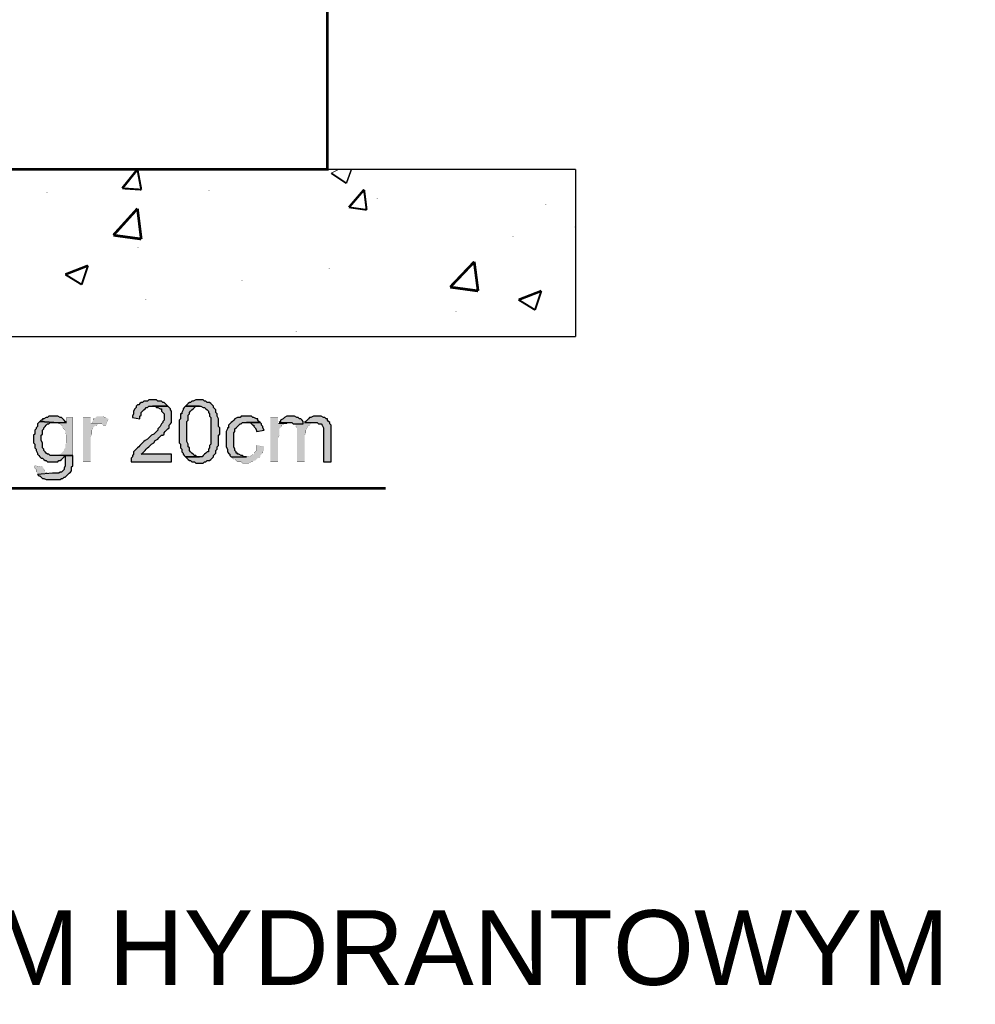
# Model space of a CAD drawing. Header units: millimetres. Extents: x 5659 to 8684, y 1431 to 2118.
# Tile 20 of 53: x 6903 to 6935, y 1940 to 1973. Entities that reach past the tile are written whole.
import ezdxf

# ---------------------------------------------------------------- set-up
doc = ezdxf.new("R2010")
doc.units = ezdxf.units.MM
doc.linetypes.add('atContinuous2', pattern=[0])
for name, color, linetype in [('at_Entity', 7, 'Continuous'), ('at_Rect', 7, 'Continuous'), ('at_Solid', 7, 'Continuous')]:
    doc.layers.add(name, color=color, linetype=linetype)
doc.styles.get("Standard").update_dxf_attribs({"font": 'arial.ttf'})

msp = doc.modelspace()

# ---------------------------------------------------------------- hatches: boundary and pattern name
at = {"layer": 'at_Solid'}
for points in [[(6907.896, 1959.862), (6907.769, 1959.862), (6907.727, 1959.819), (6907.6, 1959.819), (6907.557, 1959.777), (6907.515, 1959.777), (6907.473, 1959.735), (6907.43, 1959.692), (6907.388, 1959.692), (6907.345, 1959.65), (6907.345, 1959.607), (6907.303, 1959.565), (6907.261, 1959.48), (6907.261, 1959.396), (6907.218, 1959.311), (6907.218, 1959.269), (6907.473, 1959.226), (6907.473, 1959.311), (6907.515, 1959.353), (6907.515, 1959.438), (6907.557, 1959.48), (6907.6, 1959.523), (6907.642, 1959.565), (6907.684, 1959.607), (6907.727, 1959.607), (6907.769, 1959.65), (6908.404, 1959.65), (6908.362, 1959.692), (6908.32, 1959.735), (6908.277, 1959.777), (6908.235, 1959.777), (6908.193, 1959.819), (6908.066, 1959.819), (6908.023, 1959.862), (6907.981, 1959.862)], [(6909.463, 1959.862), (6909.336, 1959.862), (6909.252, 1959.819), (6909.209, 1959.819), (6909.167, 1959.777), (6909.125, 1959.777), (6909.082, 1959.735), (6909.04, 1959.692), (6908.997, 1959.65), (6909.463, 1959.65), (6909.506, 1959.65), (6909.591, 1959.607), (6909.633, 1959.607), (6909.675, 1959.565), (6909.718, 1959.523), (6909.76, 1959.48), (6909.76, 1959.438), (6909.802, 1959.396), (6909.802, 1959.311), (6909.845, 1959.269), (6909.845, 1958.379), (6909.802, 1958.337), (6909.802, 1958.252), (6909.76, 1958.21), (6909.76, 1958.125), (6909.718, 1958.125), (6909.675, 1958.083), (6909.633, 1958.04), (6909.591, 1957.998), (6909.548, 1957.955), (6908.997, 1957.955), (6909.04, 1957.913), (6909.082, 1957.871), (6909.125, 1957.828), (6909.167, 1957.828), (6909.209, 1957.786), (6909.294, 1957.786), (6909.336, 1957.744), (6909.463, 1957.744), (6909.591, 1957.744), (6909.633, 1957.786), (6909.675, 1957.786), (6909.718, 1957.828), (6909.802, 1957.828), (6909.845, 1957.871), (6909.887, 1957.913), (6909.929, 1957.955), (6909.929, 1957.998), (6909.972, 1958.04), (6910.014, 1958.083), (6910.014, 1958.167), (6910.056, 1958.21), (6910.056, 1958.294), (6910.099, 1958.337), (6910.099, 1958.676), (6910.141, 1958.718), (6910.141, 1958.93), (6910.099, 1958.972), (6910.099, 1959.226), (6910.056, 1959.311), (6910.056, 1959.396), (6910.014, 1959.438), (6910.014, 1959.523), (6909.972, 1959.565), (6909.929, 1959.607), (6909.929, 1959.65), (6909.887, 1959.692), (6909.845, 1959.735), (6909.802, 1959.777), (6909.718, 1959.777), (6909.675, 1959.819), (6909.633, 1959.819), (6909.591, 1959.862), (6909.506, 1959.862)], [(6908.404, 1959.65), (6907.896, 1959.65), (6907.981, 1959.65), (6908.023, 1959.607), (6908.066, 1959.607), (6908.15, 1959.565), (6908.193, 1959.565), (6908.193, 1959.48), (6908.235, 1959.438), (6908.277, 1959.396), (6908.277, 1959.184), (6908.235, 1959.142), (6908.235, 1959.099), (6908.193, 1959.057), (6908.15, 1958.972), (6908.108, 1958.93), (6908.066, 1958.887), (6908.066, 1958.845), (6908.023, 1958.803), (6907.981, 1958.76), (6907.938, 1958.718), (6907.854, 1958.676), (6907.811, 1958.633), (6907.769, 1958.591), (6907.727, 1958.548), (6907.642, 1958.506), (6907.6, 1958.464), (6907.557, 1958.421), (6907.515, 1958.379), (6907.473, 1958.337), (6907.43, 1958.294), (6907.388, 1958.252), (6907.345, 1958.21), (6907.303, 1958.167), (6907.261, 1958.125), (6907.261, 1958.04), (6907.218, 1957.998), (6907.218, 1957.955), (6907.176, 1957.913), (6907.176, 1957.786), (6908.532, 1957.786), (6908.532, 1958.04), (6907.515, 1958.04), (6907.557, 1958.083), (6907.6, 1958.125), (6907.642, 1958.167), (6907.684, 1958.21), (6907.727, 1958.252), (6907.769, 1958.294), (6907.811, 1958.337), (6907.854, 1958.379), (6907.938, 1958.421), (6907.981, 1958.506), (6908.066, 1958.548), (6908.108, 1958.591), (6908.15, 1958.633), (6908.193, 1958.676), (6908.235, 1958.676), (6908.277, 1958.718), (6908.277, 1958.76), (6908.32, 1958.803), (6908.362, 1958.845), (6908.404, 1958.887), (6908.447, 1958.93), (6908.447, 1959.014), (6908.489, 1959.057), (6908.532, 1959.099), (6908.532, 1959.48), (6908.489, 1959.523), (6908.489, 1959.565), (6908.447, 1959.607)], [(6908.997, 1959.65), (6908.955, 1959.607), (6908.913, 1959.565), (6908.913, 1959.523), (6908.87, 1959.438), (6908.87, 1959.396), (6908.828, 1959.396), (6908.828, 1959.226), (6908.786, 1959.184), (6908.786, 1958.421), (6908.828, 1958.379), (6908.828, 1958.252), (6908.87, 1958.21), (6908.87, 1958.125), (6908.913, 1958.083), (6908.913, 1958.04), (6908.955, 1957.998), (6908.997, 1957.955), (6909.463, 1957.955), (6909.379, 1957.955), (6909.336, 1957.998), (6909.294, 1957.998), (6909.252, 1958.04), (6909.209, 1958.083), (6909.167, 1958.125), (6909.125, 1958.167), (6909.125, 1958.252), (6909.082, 1958.294), (6909.082, 1958.379), (6909.04, 1958.464), (6909.04, 1959.142), (6909.082, 1959.184), (6909.082, 1959.353), (6909.125, 1959.396), (6909.125, 1959.438), (6909.167, 1959.48), (6909.209, 1959.523), (6909.252, 1959.565), (6909.294, 1959.607), (6909.336, 1959.65), (6909.463, 1959.65)], [(6904.126, 1959.142), (6904.084, 1959.099), (6904.041, 1959.057), (6904.041, 1958.972), (6903.999, 1958.93), (6903.999, 1958.887), (6903.957, 1958.845), (6903.957, 1958.718), (6903.914, 1958.676), (6903.914, 1958.421), (6903.957, 1958.379), (6903.957, 1958.252), (6903.999, 1958.21), (6903.999, 1958.167), (6904.041, 1958.083), (6904.041, 1958.04), (6904.084, 1957.998), (6904.126, 1957.955), (6904.168, 1957.913), (6904.211, 1957.913), (6904.253, 1957.871), (6904.296, 1957.828), (6904.338, 1957.828), (6904.38, 1957.786), (6904.719, 1957.786), (6904.761, 1957.828), (6904.804, 1957.828), (6904.846, 1957.871), (6904.889, 1957.913), (6904.931, 1957.955), (6904.973, 1957.998), (6905.227, 1957.998), (6904.465, 1957.998), (6904.423, 1958.04), (6904.38, 1958.04), (6904.338, 1958.083), (6904.296, 1958.125), (6904.253, 1958.167), (6904.253, 1958.21), (6904.211, 1958.252), (6904.211, 1958.421), (6904.168, 1958.506), (6904.168, 1958.676), (6904.211, 1958.718), (6904.211, 1958.845), (6904.253, 1958.887), (6904.253, 1958.93), (6904.296, 1958.972), (6904.338, 1959.014), (6904.38, 1959.057), (6904.423, 1959.057), (6904.465, 1959.099), (6904.592, 1959.099)], [(6904.55, 1959.311), (6904.423, 1959.311), (6904.38, 1959.269), (6904.338, 1959.269), (6904.253, 1959.226), (6904.211, 1959.226), (6904.211, 1959.184), (6904.168, 1959.184), (6904.126, 1959.142), (6904.592, 1959.099), (6905.016, 1959.099), (6904.973, 1959.142), (6904.931, 1959.184), (6904.889, 1959.226), (6904.846, 1959.269), (6904.804, 1959.269), (6904.719, 1959.311), (6904.634, 1959.311)], [(6905.227, 1959.269), (6905.016, 1959.269), (6905.016, 1959.099), (6904.677, 1959.099), (6904.761, 1959.057), (6904.804, 1959.057), (6904.846, 1959.014), (6904.889, 1958.972), (6904.889, 1958.93), (6904.931, 1958.887), (6904.973, 1958.845), (6904.973, 1958.76), (6905.016, 1958.676), (6905.016, 1958.421), (6904.973, 1958.379), (6904.973, 1958.252), (6904.931, 1958.21), (6904.931, 1958.167), (6904.889, 1958.125), (6904.846, 1958.083), (6904.804, 1958.04), (6904.761, 1958.04), (6904.719, 1957.998), (6904.592, 1957.998), (6905.227, 1957.998)], [(6905.82, 1959.269), (6905.566, 1959.269), (6905.566, 1957.786), (6905.82, 1957.786), (6905.82, 1958.633), (6905.863, 1958.718), (6905.863, 1958.845), (6905.905, 1958.93), (6905.948, 1958.972), (6905.99, 1959.014), (6906.032, 1959.014), (6906.075, 1959.057), (6906.117, 1959.057), (6905.82, 1959.057)], [(6906.117, 1959.311), (6906.032, 1959.311), (6905.99, 1959.269), (6905.948, 1959.226), (6905.905, 1959.226), (6905.905, 1959.184), (6905.863, 1959.099), (6905.82, 1959.057), (6906.202, 1959.057), (6906.244, 1959.014), (6906.329, 1959.014), (6906.414, 1959.226), (6906.329, 1959.269), (6906.286, 1959.269), (6906.244, 1959.311), (6906.202, 1959.311)], [(6911.031, 1959.311), (6910.861, 1959.311), (6910.819, 1959.269), (6910.734, 1959.269), (6910.65, 1959.226), (6910.607, 1959.184), (6910.565, 1959.142), (6910.522, 1959.099), (6910.48, 1959.057), (6910.438, 1959.014), (6910.438, 1958.93), (6910.395, 1958.93), (6910.395, 1958.887), (6910.353, 1958.803), (6910.353, 1958.294), (6910.395, 1958.21), (6910.395, 1958.125), (6910.438, 1958.083), (6910.48, 1958.04), (6910.48, 1957.998), (6910.522, 1957.955), (6911.031, 1957.955), (6910.946, 1957.955), (6910.904, 1957.998), (6910.861, 1957.998), (6910.777, 1958.04), (6910.734, 1958.04), (6910.734, 1958.083), (6910.692, 1958.083), (6910.692, 1958.125), (6910.65, 1958.167), (6910.65, 1958.21), (6910.607, 1958.294), (6910.607, 1958.76), (6910.65, 1958.803), (6910.65, 1958.887), (6910.692, 1958.93), (6910.734, 1958.972), (6910.777, 1959.014), (6910.819, 1959.057), (6910.861, 1959.057), (6910.904, 1959.099), (6911.497, 1959.099), (6911.454, 1959.142), (6911.412, 1959.184), (6911.412, 1959.226), (6911.37, 1959.226), (6911.285, 1959.269), (6911.243, 1959.269), (6911.2, 1959.311), (6911.073, 1959.311)], [(6911.497, 1959.099), (6911.031, 1959.099), (6911.158, 1959.099), (6911.2, 1959.057), (6911.243, 1959.014), (6911.285, 1959.014), (6911.285, 1958.972), (6911.327, 1958.93), (6911.37, 1958.845), (6911.37, 1958.803), (6911.624, 1958.845), (6911.581, 1958.93), (6911.581, 1958.972), (6911.539, 1959.014), (6911.539, 1959.057)], [(6912.09, 1959.269), (6911.836, 1959.269), (6911.836, 1957.786), (6912.09, 1957.786), (6912.09, 1958.591), (6912.132, 1958.676), (6912.132, 1958.887), (6912.174, 1958.93), (6912.217, 1958.972), (6912.217, 1959.014), (6912.302, 1959.057), (6912.09, 1959.057)], [(6912.132, 1959.099), (6912.09, 1959.057), (6912.386, 1959.057), (6912.429, 1959.099), (6912.471, 1959.099)], [(6912.556, 1959.311), (6912.386, 1959.311), (6912.302, 1959.269), (6912.259, 1959.226), (6912.174, 1959.184), (6912.174, 1959.142), (6912.132, 1959.099), (6912.471, 1959.099), (6912.556, 1959.099), (6912.598, 1959.057), (6912.937, 1959.057), (6912.937, 1959.142), (6912.895, 1959.184), (6912.852, 1959.226), (6912.81, 1959.226), (6912.768, 1959.269), (6912.725, 1959.269), (6912.64, 1959.311), (6912.598, 1959.311)], [(6912.979, 1959.099), (6912.937, 1959.057), (6912.64, 1959.057), (6912.683, 1959.014), (6912.683, 1958.972), (6912.725, 1958.93), (6912.725, 1957.786), (6912.979, 1957.786), (6912.979, 1958.676), (6913.022, 1958.76), (6913.022, 1958.845), (6913.064, 1958.93), (6913.064, 1958.972), (6913.106, 1958.972), (6913.106, 1959.014), (6913.149, 1959.014), (6913.191, 1959.057), (6913.233, 1959.099), (6913.361, 1959.099)], [(6913.403, 1959.311), (6913.276, 1959.311), (6913.191, 1959.269), (6913.149, 1959.269), (6913.106, 1959.226), (6913.064, 1959.184), (6913.022, 1959.142), (6912.979, 1959.099), (6913.403, 1959.099), (6913.445, 1959.057), (6913.53, 1959.057), (6913.572, 1959.014), (6913.615, 1958.93), (6913.615, 1957.786), (6913.869, 1957.786), (6913.869, 1959.014), (6913.827, 1959.057), (6913.827, 1959.099), (6913.784, 1959.142), (6913.742, 1959.184), (6913.742, 1959.226), (6913.699, 1959.226), (6913.657, 1959.269), (6913.615, 1959.269), (6913.53, 1959.311), (6913.488, 1959.311)], [(6911.37, 1958.337), (6911.37, 1958.167), (6911.327, 1958.125), (6911.285, 1958.083), (6911.285, 1958.04), (6911.243, 1958.04), (6911.2, 1957.998), (6911.115, 1957.955), (6910.522, 1957.955), (6910.565, 1957.913), (6910.607, 1957.871), (6910.65, 1957.871), (6910.692, 1957.828), (6910.734, 1957.786), (6910.861, 1957.786), (6910.904, 1957.744), (6911.115, 1957.744), (6911.2, 1957.786), (6911.243, 1957.786), (6911.285, 1957.828), (6911.327, 1957.828), (6911.37, 1957.871), (6911.412, 1957.913), (6911.454, 1957.913), (6911.497, 1957.955), (6911.497, 1957.998), (6911.539, 1958.04), (6911.581, 1958.083), (6911.581, 1958.125), (6911.624, 1958.167), (6911.624, 1958.294)], [(6905.227, 1957.998), (6904.973, 1957.998), (6904.973, 1957.659), (6904.931, 1957.574), (6904.931, 1957.532), (6904.889, 1957.489), (6904.846, 1957.447), (6904.804, 1957.447), (6904.761, 1957.405), (6904.55, 1957.405), (6904.041, 1957.362), (6904.084, 1957.32), (6904.126, 1957.32), (6904.168, 1957.278), (6904.211, 1957.235), (6904.253, 1957.235), (6904.338, 1957.193), (6904.804, 1957.193), (6904.846, 1957.235), (6904.889, 1957.235), (6904.931, 1957.278), (6904.973, 1957.278), (6905.016, 1957.32), (6905.058, 1957.362), (6905.1, 1957.405), (6905.143, 1957.447), (6905.185, 1957.489), (6905.185, 1957.617), (6905.227, 1957.659), (6905.227, 1957.913)], [(6903.957, 1957.659), (6903.957, 1957.574), (6903.999, 1957.532), (6903.999, 1957.447), (6904.041, 1957.405), (6904.041, 1957.362), (6904.55, 1957.405), (6904.38, 1957.405), (6904.338, 1957.447), (6904.296, 1957.447), (6904.296, 1957.489), (6904.253, 1957.532), (6904.253, 1957.574), (6904.211, 1957.617)]]:
    msp.add_hatch(color=7, dxfattribs=at).paths.add_polyline_path(points)

# ---------------------------------------------------------------- linework, layer by layer
at = {"layer": 'at_Entity', "color": 7}
for points in [[(6854.914, 1986.421, 0.0897, 0.0897, 0), (6854.914, 1967.571, 0.0897, 0.0897, 0), (6913.742, 1967.571, 0.0897, 0.0897, 0), (6913.742, 1986.421, 0.0897, 0.0897, 0)], [(6906.879, 1966.936, 0.0814, 0.0814, 0), (6907.388, 1967.571, 0.0814, 0.0814, 0)], [(6907.515, 1966.893, 0.069, 0.069, 0), (6907.388, 1967.571, 0.069, 0.069, 0)], [(6913.869, 1967.444, 0.0611, 0.0611, 0), (6914.377, 1967.105, 0.0611, 0.0611, 0)], [(6913.869, 1967.444, 0.0284, 0.0284, 0), (6914.123, 1967.571, 0.0284, 0.0284, 0)], [(6914.377, 1967.105, 0.0496, 0.0496, 0), (6914.547, 1967.571, 0.0496, 0.0496, 0)], [(6904.126, 1967.105, 0.00424, 0.00424, 0), (6904.168, 1967.105, 0.00424, 0.00424, 0)], [(6904.338, 1966.809, 0.00424, 0.00424, 0), (6904.38, 1966.809, 0.00424, 0.00424, 0)], [(6906.879, 1966.936, 0.0637, 0.0637, 0), (6907.515, 1966.893, 0.0637, 0.0637, 0)], [(6909.76, 1966.851, 0.00424, 0.00424, 0), (6909.802, 1966.851, 0.00424, 0.00424, 0)], [(6914.462, 1966.3, 0.0781, 0.0781, 0), (6914.97, 1966.893, 0.0781, 0.0781, 0)], [(6915.055, 1966.216, 0.0683, 0.0683, 0), (6914.97, 1966.893, 0.0683, 0.0683, 0)], [(6914.462, 1966.3, 0.0599, 0.0599, 0), (6915.055, 1966.216, 0.0599, 0.0599, 0)], [(6915.394, 1966.597, 0.00424, 0.00424, 0), (6915.436, 1966.597, 0.00424, 0.00424, 0)], [(6918.147, 1966.343, 0.00424, 0.00424, 0), (6918.19, 1966.343, 0.00424, 0.00424, 0)], [(6921.028, 1966.385, 0.00424, 0.00424, 0), (6921.07, 1966.385, 0.00424, 0.00424, 0)], [(6906.583, 1965.368, 0.0897, 0.0897, 0), (6907.388, 1966.258, 0.0897, 0.0897, 0)], [(6907.515, 1965.241, 0.0897, 0.0897, 0), (6907.388, 1966.258, 0.0897, 0.0897, 0)], [(6906.329, 1965.665, 0.00424, 0.00424, 0), (6906.371, 1965.665, 0.00424, 0.00424, 0)], [(6912.81, 1965.665, 0.00424, 0.00424, 0), (6912.852, 1965.665, 0.00424, 0.00424, 0)], [(6922.002, 1965.623, 0.00947, 0.00947, 0), (6922.044, 1965.707, 0.00947, 0.00947, 0)], [(6906.583, 1965.368, 0.0897, 0.0897, 0), (6907.515, 1965.241, 0.0897, 0.0897, 0)], [(6911.963, 1965.453, 0.00424, 0.00424, 0), (6912.005, 1965.453, 0.00424, 0.00424, 0)], [(6919.926, 1965.326, 0.00424, 0.00424, 0), (6919.969, 1965.326, 0.00424, 0.00424, 0)], [(6922.002, 1965.623, 0.00424, 0.00424, 0), (6922.044, 1965.623, 0.00424, 0.00424, 0)], [(6917.597, 1965.199, 0.00424, 0.00424, 0), (6917.639, 1965.199, 0.00424, 0.00424, 0)], [(6921.536, 1965.284, 0.00424, 0.00424, 0), (6921.578, 1965.284, 0.00424, 0.00424, 0)], [(6907.388, 1964.945, 0.00424, 0.00424, 0), (6907.43, 1964.945, 0.00424, 0.00424, 0)], [(6915.69, 1956.896, 0.0897, 0.0897, 0), (6878.922, 1956.896, 0.0897, 0.0897, 0), (6878.922, 1964.437, 0.0897, 0.0897, 0)], [(6904.973, 1964.055, 0.0818, 0.0818, 0), (6905.736, 1964.352, 0.0818, 0.0818, 0)], [(6905.524, 1963.716, 0.067, 0.067, 0), (6905.736, 1964.352, 0.067, 0.067, 0)], [(6914.843, 1964.394, 0.00424, 0.00424, 0), (6914.886, 1964.394, 0.00424, 0.00424, 0)], [(6917.851, 1963.632, 0.0897, 0.0897, 0), (6918.656, 1964.479, 0.0897, 0.0897, 0)], [(6918.783, 1963.505, 0.0897, 0.0897, 0), (6918.656, 1964.479, 0.0897, 0.0897, 0)], [(6904.973, 1964.055, 0.0647, 0.0647, 0), (6905.524, 1963.716, 0.0647, 0.0647, 0)], [(6913.784, 1964.267, 0.00424, 0.00424, 0), (6913.827, 1964.267, 0.00424, 0.00424, 0)], [(6910.861, 1963.843, 0.00424, 0.00424, 0), (6910.904, 1963.843, 0.00424, 0.00424, 0)], [(6908.235, 1963.505, 0.00424, 0.00424, 0), (6908.277, 1963.505, 0.00424, 0.00424, 0)], [(6917.851, 1963.632, 0.0897, 0.0897, 0), (6918.783, 1963.505, 0.0897, 0.0897, 0)], [(6920.138, 1963.208, 0.0818, 0.0818, 0), (6920.901, 1963.505, 0.0818, 0.0818, 0)], [(6920.689, 1962.869, 0.067, 0.067, 0), (6920.901, 1963.505, 0.067, 0.067, 0)], [(6907.642, 1963.208, 0.00424, 0.00424, 0), (6907.684, 1963.208, 0.00424, 0.00424, 0)], [(6920.138, 1963.208, 0.0647, 0.0647, 0), (6920.689, 1962.869, 0.0647, 0.0647, 0)], [(6918.02, 1962.827, 0.00424, 0.00424, 0), (6918.063, 1962.827, 0.00424, 0.00424, 0)], [(6912.683, 1962.149, 0.00424, 0.00424, 0), (6912.725, 1962.149, 0.00424, 0.00424, 0)], [(6905.227, 1959.269, 0.00424, 0.00424, 0), (6905.016, 1959.269, 0.00424, 0.00424, 0), (6905.016, 1959.099, 0.00424, 0.00424, 0), (6904.677, 1959.099, 0.00424, 0.00424, 0), (6904.761, 1959.057, 0.00424, 0.00424, 0), (6904.804, 1959.057, 0.00424, 0.00424, 0), (6904.846, 1959.014, 0.00424, 0.00424, 0), (6904.889, 1958.972, 0.00424, 0.00424, 0), (6904.889, 1958.93, 0.00424, 0.00424, 0), (6904.931, 1958.887, 0.00424, 0.00424, 0), (6904.973, 1958.845, 0.00424, 0.00424, 0), (6904.973, 1958.76, 0.00424, 0.00424, 0), (6905.016, 1958.676, 0.00424, 0.00424, 0), (6905.016, 1958.421, 0.00424, 0.00424, 0), (6904.973, 1958.379, 0.00424, 0.00424, 0), (6904.973, 1958.252, 0.00424, 0.00424, 0), (6904.931, 1958.21, 0.00424, 0.00424, 0), (6904.931, 1958.167, 0.00424, 0.00424, 0), (6904.889, 1958.125, 0.00424, 0.00424, 0), (6904.846, 1958.083, 0.00424, 0.00424, 0), (6904.804, 1958.04, 0.00424, 0.00424, 0), (6904.761, 1958.04, 0.00424, 0.00424, 0), (6904.719, 1957.998, 0.00424, 0.00424, 0), (6904.592, 1957.998, 0.00424, 0.00424, 0), (6905.227, 1957.998, 0.00424, 0.00424, 0), (6905.227, 1959.269, 0.00424, 0.00424, 0)], [(6905.82, 1959.269, 0.00424, 0.00424, 0), (6905.566, 1959.269, 0.00424, 0.00424, 0), (6905.566, 1957.786, 0.00424, 0.00424, 0), (6905.82, 1957.786, 0.00424, 0.00424, 0), (6905.82, 1958.633, 0.00424, 0.00424, 0), (6905.863, 1958.718, 0.00424, 0.00424, 0), (6905.863, 1958.845, 0.00424, 0.00424, 0), (6905.905, 1958.93, 0.00424, 0.00424, 0), (6905.948, 1958.972, 0.00424, 0.00424, 0), (6905.99, 1959.014, 0.00424, 0.00424, 0), (6906.032, 1959.014, 0.00424, 0.00424, 0), (6906.075, 1959.057, 0.00424, 0.00424, 0), (6906.117, 1959.057, 0.00424, 0.00424, 0), (6905.82, 1959.057, 0.00424, 0.00424, 0), (6905.82, 1959.269, 0.00424, 0.00424, 0)], [(6906.117, 1959.311, 0.00424, 0.00424, 0), (6906.032, 1959.311, 0.00424, 0.00424, 0), (6905.99, 1959.269, 0.00424, 0.00424, 0), (6905.948, 1959.226, 0.00424, 0.00424, 0), (6905.905, 1959.226, 0.00424, 0.00424, 0), (6905.905, 1959.184, 0.00424, 0.00424, 0), (6905.863, 1959.099, 0.00424, 0.00424, 0), (6905.82, 1959.057, 0.00424, 0.00424, 0), (6906.202, 1959.057, 0.00424, 0.00424, 0), (6906.244, 1959.014, 0.00424, 0.00424, 0), (6906.329, 1959.014, 0.00424, 0.00424, 0), (6906.414, 1959.226, 0.00424, 0.00424, 0), (6906.329, 1959.269, 0.00424, 0.00424, 0), (6906.286, 1959.269, 0.00424, 0.00424, 0), (6906.244, 1959.311, 0.00424, 0.00424, 0), (6906.202, 1959.311, 0.00424, 0.00424, 0), (6906.117, 1959.311, 0.00424, 0.00424, 0)], [(6912.09, 1959.269, 0.00424, 0.00424, 0), (6911.836, 1959.269, 0.00424, 0.00424, 0), (6911.836, 1957.786, 0.00424, 0.00424, 0), (6912.09, 1957.786, 0.00424, 0.00424, 0), (6912.09, 1958.591, 0.00424, 0.00424, 0), (6912.132, 1958.676, 0.00424, 0.00424, 0), (6912.132, 1958.887, 0.00424, 0.00424, 0), (6912.174, 1958.93, 0.00424, 0.00424, 0), (6912.217, 1958.972, 0.00424, 0.00424, 0), (6912.217, 1959.014, 0.00424, 0.00424, 0), (6912.302, 1959.057, 0.00424, 0.00424, 0), (6912.09, 1959.057, 0.00424, 0.00424, 0), (6912.09, 1959.269, 0.00424, 0.00424, 0)], [(6912.132, 1959.099, 0.00424, 0.00424, 0), (6912.09, 1959.057, 0.00424, 0.00424, 0), (6912.386, 1959.057, 0.00424, 0.00424, 0), (6912.429, 1959.099, 0.00424, 0.00424, 0), (6912.471, 1959.099, 0.00424, 0.00424, 0), (6912.132, 1959.099, 0.00424, 0.00424, 0)], [(6912.979, 1959.099, 0.00424, 0.00424, 0), (6912.937, 1959.057, 0.00424, 0.00424, 0), (6912.64, 1959.057, 0.00424, 0.00424, 0), (6912.683, 1959.014, 0.00424, 0.00424, 0), (6912.683, 1958.972, 0.00424, 0.00424, 0), (6912.725, 1958.93, 0.00424, 0.00424, 0), (6912.725, 1957.786, 0.00424, 0.00424, 0), (6912.979, 1957.786, 0.00424, 0.00424, 0), (6912.979, 1958.676, 0.00424, 0.00424, 0), (6913.022, 1958.76, 0.00424, 0.00424, 0), (6913.022, 1958.845, 0.00424, 0.00424, 0), (6913.064, 1958.93, 0.00424, 0.00424, 0), (6913.064, 1958.972, 0.00424, 0.00424, 0), (6913.106, 1958.972, 0.00424, 0.00424, 0), (6913.106, 1959.014, 0.00424, 0.00424, 0), (6913.149, 1959.014, 0.00424, 0.00424, 0), (6913.191, 1959.057, 0.00424, 0.00424, 0), (6913.233, 1959.099, 0.00424, 0.00424, 0), (6913.361, 1959.099, 0.00424, 0.00424, 0), (6912.979, 1959.099, 0.00424, 0.00424, 0)], [(6911.37, 1958.337, 0.00424, 0.00424, 0), (6911.37, 1958.167, 0.00424, 0.00424, 0), (6911.327, 1958.125, 0.00424, 0.00424, 0), (6911.285, 1958.083, 0.00424, 0.00424, 0), (6911.285, 1958.04, 0.00424, 0.00424, 0), (6911.243, 1958.04, 0.00424, 0.00424, 0), (6911.2, 1957.998, 0.00424, 0.00424, 0), (6911.115, 1957.955, 0.00424, 0.00424, 0), (6910.522, 1957.955, 0.00424, 0.00424, 0), (6910.565, 1957.913, 0.00424, 0.00424, 0), (6910.607, 1957.871, 0.00424, 0.00424, 0), (6910.65, 1957.871, 0.00424, 0.00424, 0), (6910.692, 1957.828, 0.00424, 0.00424, 0), (6910.734, 1957.786, 0.00424, 0.00424, 0), (6910.861, 1957.786, 0.00424, 0.00424, 0), (6910.904, 1957.744, 0.00424, 0.00424, 0), (6911.115, 1957.744, 0.00424, 0.00424, 0), (6911.2, 1957.786, 0.00424, 0.00424, 0), (6911.243, 1957.786, 0.00424, 0.00424, 0), (6911.285, 1957.828, 0.00424, 0.00424, 0), (6911.327, 1957.828, 0.00424, 0.00424, 0), (6911.37, 1957.871, 0.00424, 0.00424, 0), (6911.412, 1957.913, 0.00424, 0.00424, 0), (6911.454, 1957.913, 0.00424, 0.00424, 0), (6911.497, 1957.955, 0.00424, 0.00424, 0), (6911.497, 1957.998, 0.00424, 0.00424, 0), (6911.539, 1958.04, 0.00424, 0.00424, 0), (6911.581, 1958.083, 0.00424, 0.00424, 0), (6911.581, 1958.125, 0.00424, 0.00424, 0), (6911.624, 1958.167, 0.00424, 0.00424, 0), (6911.624, 1958.294, 0.00424, 0.00424, 0), (6911.37, 1958.337, 0.00424, 0.00424, 0)], [(6903.957, 1957.659, 0.00424, 0.00424, 0), (6903.957, 1957.574, 0.00424, 0.00424, 0), (6903.999, 1957.532, 0.00424, 0.00424, 0), (6903.999, 1957.447, 0.00424, 0.00424, 0), (6904.041, 1957.405, 0.00424, 0.00424, 0), (6904.041, 1957.362, 0.00424, 0.00424, 0), (6904.55, 1957.405, 0.00424, 0.00424, 0), (6904.38, 1957.405, 0.00424, 0.00424, 0), (6904.338, 1957.447, 0.00424, 0.00424, 0), (6904.296, 1957.447, 0.00424, 0.00424, 0), (6904.296, 1957.489, 0.00424, 0.00424, 0), (6904.253, 1957.532, 0.00424, 0.00424, 0), (6904.253, 1957.574, 0.00424, 0.00424, 0), (6904.211, 1957.617, 0.00424, 0.00424, 0), (6903.957, 1957.659, 0.00424, 0.00424, 0)]]:
    msp.add_lwpolyline(points, format="xyseb", dxfattribs=at)
for points in [[(6907.896, 1959.862), (6907.769, 1959.862), (6907.727, 1959.819), (6907.6, 1959.819), (6907.557, 1959.777), (6907.515, 1959.777), (6907.473, 1959.735), (6907.43, 1959.692), (6907.388, 1959.692), (6907.345, 1959.65), (6907.345, 1959.607), (6907.303, 1959.565), (6907.261, 1959.48), (6907.261, 1959.396), (6907.218, 1959.311), (6907.218, 1959.269), (6907.473, 1959.226), (6907.473, 1959.311), (6907.515, 1959.353), (6907.515, 1959.438), (6907.557, 1959.48), (6907.6, 1959.523), (6907.642, 1959.565), (6907.684, 1959.607), (6907.727, 1959.607), (6907.769, 1959.65), (6908.404, 1959.65), (6908.362, 1959.692), (6908.362, 1959.692), (6908.32, 1959.735), (6908.277, 1959.777), (6908.235, 1959.777), (6908.193, 1959.819), (6908.066, 1959.819), (6908.023, 1959.862), (6907.981, 1959.862), (6907.896, 1959.862)], [(6909.463, 1959.862), (6909.336, 1959.862), (6909.252, 1959.819), (6909.209, 1959.819), (6909.167, 1959.777), (6909.125, 1959.777), (6909.082, 1959.735), (6909.082, 1959.735), (6909.04, 1959.692), (6908.997, 1959.65), (6909.463, 1959.65), (6909.506, 1959.65), (6909.591, 1959.607), (6909.633, 1959.607), (6909.675, 1959.565), (6909.718, 1959.523), (6909.76, 1959.48), (6909.76, 1959.438), (6909.802, 1959.396), (6909.802, 1959.311), (6909.845, 1959.269), (6909.845, 1958.379), (6909.802, 1958.337), (6909.802, 1958.252), (6909.76, 1958.21), (6909.76, 1958.125), (6909.718, 1958.125), (6909.675, 1958.083), (6909.633, 1958.04), (6909.591, 1957.998), (6909.548, 1957.955), (6908.997, 1957.955), (6909.04, 1957.913), (6909.082, 1957.871), (6909.125, 1957.828), (6909.167, 1957.828), (6909.209, 1957.786), (6909.294, 1957.786), (6909.336, 1957.744), (6909.463, 1957.744), (6909.591, 1957.744), (6909.633, 1957.786), (6909.675, 1957.786), (6909.718, 1957.828), (6909.802, 1957.828), (6909.845, 1957.871), (6909.845, 1957.871), (6909.887, 1957.913), (6909.929, 1957.955), (6909.929, 1957.998), (6909.972, 1958.04), (6910.014, 1958.083), (6910.014, 1958.167), (6910.056, 1958.21), (6910.056, 1958.294), (6910.099, 1958.337), (6910.099, 1958.676), (6910.141, 1958.718), (6910.141, 1958.93), (6910.099, 1958.972), (6910.099, 1959.226), (6910.056, 1959.311), (6910.056, 1959.396), (6910.014, 1959.438), (6910.014, 1959.523), (6909.972, 1959.565), (6909.929, 1959.607), (6909.929, 1959.65), (6909.887, 1959.692), (6909.845, 1959.735), (6909.802, 1959.777), (6909.718, 1959.777), (6909.675, 1959.819), (6909.633, 1959.819), (6909.591, 1959.862), (6909.506, 1959.862), (6909.463, 1959.862)], [(6908.404, 1959.65), (6907.896, 1959.65), (6907.981, 1959.65), (6908.023, 1959.607), (6908.066, 1959.607), (6908.15, 1959.565), (6908.193, 1959.565), (6908.193, 1959.48), (6908.235, 1959.438), (6908.277, 1959.396), (6908.277, 1959.184), (6908.235, 1959.142), (6908.235, 1959.099), (6908.193, 1959.057), (6908.15, 1958.972), (6908.15, 1958.972), (6908.108, 1958.93), (6908.066, 1958.887), (6908.066, 1958.845), (6908.023, 1958.803), (6907.981, 1958.76), (6907.938, 1958.718), (6907.854, 1958.676), (6907.811, 1958.633), (6907.769, 1958.591), (6907.727, 1958.548), (6907.642, 1958.506), (6907.6, 1958.464), (6907.557, 1958.421), (6907.515, 1958.379), (6907.473, 1958.337), (6907.43, 1958.294), (6907.388, 1958.252), (6907.388, 1958.252), (6907.345, 1958.21), (6907.303, 1958.167), (6907.261, 1958.125), (6907.261, 1958.04), (6907.218, 1957.998), (6907.218, 1957.955), (6907.176, 1957.913), (6907.176, 1957.786), (6908.532, 1957.786), (6908.532, 1958.04), (6907.515, 1958.04), (6907.515, 1958.04), (6907.557, 1958.083), (6907.6, 1958.125), (6907.642, 1958.167), (6907.642, 1958.167), (6907.684, 1958.21), (6907.727, 1958.252), (6907.769, 1958.294), (6907.811, 1958.337), (6907.854, 1958.379), (6907.938, 1958.421), (6907.938, 1958.421), (6907.981, 1958.506), (6908.066, 1958.548), (6908.108, 1958.591), (6908.15, 1958.633), (6908.193, 1958.676), (6908.235, 1958.676), (6908.277, 1958.718), (6908.277, 1958.76), (6908.32, 1958.803), (6908.32, 1958.803), (6908.362, 1958.845), (6908.404, 1958.887), (6908.447, 1958.93), (6908.447, 1959.014), (6908.489, 1959.057), (6908.489, 1959.057), (6908.532, 1959.099), (6908.532, 1959.48), (6908.489, 1959.523), (6908.489, 1959.565), (6908.447, 1959.607), (6908.404, 1959.65)], [(6908.997, 1959.65), (6908.955, 1959.607), (6908.913, 1959.565), (6908.913, 1959.523), (6908.87, 1959.438), (6908.87, 1959.396), (6908.828, 1959.396), (6908.828, 1959.226), (6908.786, 1959.184), (6908.786, 1958.421), (6908.828, 1958.379), (6908.828, 1958.252), (6908.87, 1958.21), (6908.87, 1958.125), (6908.913, 1958.083), (6908.913, 1958.04), (6908.955, 1957.998), (6908.997, 1957.955), (6909.463, 1957.955), (6909.379, 1957.955), (6909.336, 1957.998), (6909.294, 1957.998), (6909.252, 1958.04), (6909.209, 1958.083), (6909.167, 1958.125), (6909.167, 1958.125), (6909.125, 1958.167), (6909.125, 1958.252), (6909.082, 1958.294), (6909.082, 1958.379), (6909.04, 1958.464), (6909.04, 1959.142), (6909.082, 1959.184), (6909.082, 1959.353), (6909.125, 1959.396), (6909.125, 1959.438), (6909.167, 1959.48), (6909.167, 1959.48), (6909.209, 1959.523), (6909.252, 1959.565), (6909.294, 1959.607), (6909.336, 1959.65), (6909.463, 1959.65), (6908.997, 1959.65)], [(6904.126, 1959.142), (6904.084, 1959.099), (6904.041, 1959.057), (6904.041, 1958.972), (6903.999, 1958.93), (6903.999, 1958.887), (6903.957, 1958.845), (6903.957, 1958.718), (6903.914, 1958.676), (6903.914, 1958.421), (6903.957, 1958.379), (6903.957, 1958.252), (6903.999, 1958.21), (6903.999, 1958.167), (6904.041, 1958.083), (6904.041, 1958.04), (6904.084, 1957.998), (6904.126, 1957.955), (6904.168, 1957.913), (6904.211, 1957.913), (6904.253, 1957.871), (6904.296, 1957.828), (6904.338, 1957.828), (6904.38, 1957.786), (6904.719, 1957.786), (6904.761, 1957.828), (6904.804, 1957.828), (6904.846, 1957.871), (6904.889, 1957.913), (6904.931, 1957.955), (6904.973, 1957.998), (6905.227, 1957.998), (6904.465, 1957.998), (6904.423, 1958.04), (6904.38, 1958.04), (6904.338, 1958.083), (6904.296, 1958.125), (6904.296, 1958.125), (6904.253, 1958.167), (6904.253, 1958.21), (6904.211, 1958.252), (6904.211, 1958.421), (6904.168, 1958.506), (6904.168, 1958.676), (6904.211, 1958.718), (6904.211, 1958.845), (6904.253, 1958.887), (6904.253, 1958.93), (6904.296, 1958.972), (6904.338, 1959.014), (6904.38, 1959.057), (6904.423, 1959.057), (6904.465, 1959.099), (6904.592, 1959.099), (6904.126, 1959.142)], [(6904.55, 1959.311), (6904.423, 1959.311), (6904.38, 1959.269), (6904.338, 1959.269), (6904.253, 1959.226), (6904.211, 1959.226), (6904.211, 1959.184), (6904.168, 1959.184), (6904.126, 1959.142), (6904.592, 1959.099), (6905.016, 1959.099), (6905.016, 1959.099), (6904.973, 1959.142), (6904.931, 1959.184), (6904.889, 1959.226), (6904.846, 1959.269), (6904.804, 1959.269), (6904.719, 1959.311), (6904.634, 1959.311), (6904.55, 1959.311)], [(6911.031, 1959.311), (6910.861, 1959.311), (6910.819, 1959.269), (6910.734, 1959.269), (6910.65, 1959.226), (6910.65, 1959.226), (6910.607, 1959.184), (6910.565, 1959.142), (6910.522, 1959.099), (6910.48, 1959.057), (6910.438, 1959.014), (6910.438, 1958.93), (6910.395, 1958.93), (6910.395, 1958.887), (6910.353, 1958.803), (6910.353, 1958.294), (6910.395, 1958.21), (6910.395, 1958.125), (6910.438, 1958.083), (6910.48, 1958.04), (6910.48, 1957.998), (6910.522, 1957.955), (6911.031, 1957.955), (6910.946, 1957.955), (6910.904, 1957.998), (6910.861, 1957.998), (6910.777, 1958.04), (6910.734, 1958.04), (6910.734, 1958.083), (6910.692, 1958.083), (6910.692, 1958.125), (6910.65, 1958.167), (6910.65, 1958.21), (6910.607, 1958.294), (6910.607, 1958.76), (6910.65, 1958.803), (6910.65, 1958.887), (6910.692, 1958.93), (6910.734, 1958.972), (6910.734, 1958.972), (6910.777, 1959.014), (6910.819, 1959.057), (6910.861, 1959.057), (6910.904, 1959.099), (6911.497, 1959.099), (6911.454, 1959.142), (6911.412, 1959.184), (6911.412, 1959.226), (6911.37, 1959.226), (6911.285, 1959.269), (6911.243, 1959.269), (6911.2, 1959.311), (6911.073, 1959.311), (6911.031, 1959.311)], [(6911.497, 1959.099), (6911.031, 1959.099), (6911.158, 1959.099), (6911.2, 1959.057), (6911.243, 1959.014), (6911.285, 1959.014), (6911.285, 1958.972), (6911.327, 1958.93), (6911.37, 1958.845), (6911.37, 1958.803), (6911.624, 1958.845), (6911.624, 1958.845), (6911.581, 1958.93), (6911.581, 1958.972), (6911.539, 1959.014), (6911.539, 1959.057), (6911.497, 1959.099)], [(6912.556, 1959.311), (6912.386, 1959.311), (6912.302, 1959.269), (6912.259, 1959.226), (6912.259, 1959.226), (6912.174, 1959.184), (6912.174, 1959.142), (6912.132, 1959.099), (6912.471, 1959.099), (6912.556, 1959.099), (6912.598, 1959.057), (6912.937, 1959.057), (6912.937, 1959.142), (6912.895, 1959.184), (6912.852, 1959.226), (6912.81, 1959.226), (6912.81, 1959.226), (6912.768, 1959.269), (6912.725, 1959.269), (6912.64, 1959.311), (6912.598, 1959.311), (6912.556, 1959.311)], [(6913.403, 1959.311), (6913.276, 1959.311), (6913.191, 1959.269), (6913.149, 1959.269), (6913.106, 1959.226), (6913.064, 1959.184), (6913.022, 1959.142), (6912.979, 1959.099), (6913.403, 1959.099), (6913.445, 1959.057), (6913.53, 1959.057), (6913.53, 1959.057), (6913.572, 1959.014), (6913.615, 1958.93), (6913.615, 1957.786), (6913.869, 1957.786), (6913.869, 1959.014), (6913.827, 1959.057), (6913.827, 1959.099), (6913.784, 1959.142), (6913.742, 1959.184), (6913.742, 1959.226), (6913.699, 1959.226), (6913.657, 1959.269), (6913.615, 1959.269), (6913.53, 1959.311), (6913.488, 1959.311), (6913.403, 1959.311)], [(6905.227, 1957.998), (6904.973, 1957.998), (6904.973, 1957.659), (6904.931, 1957.574), (6904.931, 1957.532), (6904.889, 1957.489), (6904.846, 1957.447), (6904.804, 1957.447), (6904.761, 1957.405), (6904.55, 1957.405), (6904.041, 1957.362), (6904.084, 1957.32), (6904.126, 1957.32), (6904.126, 1957.32), (6904.168, 1957.278), (6904.211, 1957.235), (6904.253, 1957.235), (6904.338, 1957.193), (6904.804, 1957.193), (6904.846, 1957.235), (6904.889, 1957.235), (6904.931, 1957.278), (6904.973, 1957.278), (6905.016, 1957.32), (6905.058, 1957.362), (6905.1, 1957.405), (6905.143, 1957.447), (6905.185, 1957.489), (6905.185, 1957.617), (6905.227, 1957.659), (6905.227, 1957.913), (6905.227, 1957.998)]]:
    msp.add_lwpolyline(points, dxfattribs=at)
at = {"layer": 'at_Rect', "color": 7, "linetype": 'atContinuous2'}
for p, q in [((6922.044, 1967.571), (6830.928, 1967.571)), ((6922.044, 1967.571), (6922.044, 1961.98)), ((6830.928, 1961.98), (6922.044, 1961.98))]:
    msp.add_line(p, q, dxfattribs=at)

# ---------------------------------------------------------------- texts
at = {"insert": (6798.731, 1951.124), "char_height": 2.5, "attachment_point": 1}
msp.add_mtext_dynamic_manual_height_columns('\\A1;1. KOŁNIERZ DN 200/200 PN10/16 - 2 SZT\\P2. ZASUWA NOŻOWA DN 200 PN10/16 - 2 SZT\\P3. CZYSZCZAK REWIZYJNY KOŁNIERZOWY DN200 Z ZAWOREM HYDRANTOWYM DN 50 - 1 SZT,', width=1660.67343, gutter_width=12.5, heights=[0], dxfattribs=at)

doc.saveas('drawing.dxf')
